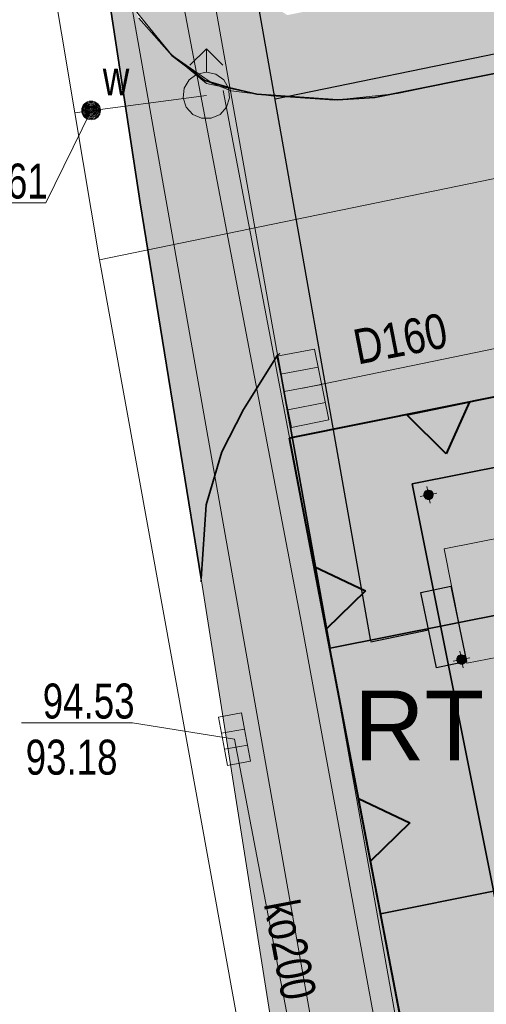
# Model space of a CAD drawing. Header units: metres. Extents: x -320 to 5572509, y -47 to 5960263.
# Tile 20 of 59: x 5572118 to 5572128, y 5960095 to 5960116. Entities that reach past the tile are written whole.
import ezdxf

# ---------------------------------------------------------------- set-up
doc = ezdxf.new("R2010")
doc.units = ezdxf.units.M
doc.header["$MEASUREMENT"] = 0
for name, color, linetype in [('219-Linia_granicy', 7, 'Continuous'), ('420-Krawedz_jezdni', 7, 'Continuous'), ('422-Kraweznik_jezdni', 7, 'Continuous'), ('hydrant__punkt_', 7, 'Continuous'), ('IS_KD', 7, 'Continuous'), ('kratka_sciekowa__punkt_', 7, 'Continuous'), ('LICZBY', 7, 'Continuous'), ('Nowe_430-K Słupy', 7, 'Continuous'), ('Nowe_810-G Ogólne', 7, 'Continuous'), ('Nowe_LINIA ZABUDOWY', 7, 'Continuous'), ('Nowe_WOSZCZALSKI_tekst w ramce', 7, 'Continuous'), ('przewod_elektroenergetyczny__li', 7, 'Continuous'), ('przewod_kanalizacyjny__linia_', 7, 'Continuous'), ('przewod_kanalizacyjny__linia_-A', 7, 'Continuous'), ('przewod_wodociagowy__linia_', 7, 'Continuous'), ('punkt_o_okreslonej_wysokosci__s', 7, 'Continuous'), ('WOSZCZALSKI_rozdzielnica', 7, 'Continuous'), ('WOSZCZALSKI_wlz', 7, 'Continuous'), ('ZAKRES', 7, 'Continuous'), ('zasuwa_-_siec_wodociagowa__punk', 7, 'Continuous')]:
    doc.layers.add(name, color=color, linetype=linetype)
doc.styles.add('GENERATED_STYLE_1', font='arial.ttf')

# ---------------------------------------------------------------- blocks, each defined once
blk = doc.blocks.new('Wypełnienie_3', base_point=(5572434.607, 5960129.98))
at = {"layer": 'Nowe_810-G Ogólne', "linetype": 'Continuous', "lineweight": 18, "true_color": 0xaaaaaa}
h = blk.add_hatch(dxfattribs=at)
h.set_pattern_fill('HLNHER', color=253, style=0, pattern_type=2)
h.set_pattern_definition([(0, (5572149.7395, 5960118.78482), (0.4, 0.4), [1.2, -0.4]), (90, (5572150.1395, 5960118.78482), (0.4, 0.4), [1.2, -0.4])])
h.paths.add_polyline_path([(5572119.97, 5960117.89), (5572120.79, 5960116.24), (5572121.5, 5960115.44), (5572122.21, 5960114.9), (5572122.744, 5960114.747), (5572123.317, 5960114.61), (5572125.049, 5960114.484), (5572125.85, 5960114.536), (5572130.069, 5960115.384), (5572138.896, 5960117.224), (5572138.292, 5960120.162), (5572155.913, 5960123.836), (5572156.128, 5960122.746), (5572156.512, 5960120.804), (5572158.44, 5960121.177, 0.308603), (5572162.603, 5960124.945), (5572162.588, 5960124.941), (5572159.946, 5960134.586, 0.184142), (5572158.882, 5960138.039, 0.30603), (5572153.265, 5960140.081), (5572156.26, 5960136.077), (5572154.662, 5960134.882), (5572153.377, 5960133.921), (5572150.385, 5960137.922), (5572132.367, 5960124.445), (5572135.36, 5960120.444), (5572132.563, 5960118.352), (5572126.584, 5960126.337), (5572160.589, 5960151.83), (5572160.598, 5960151.818), (5572164.203, 5960138.326), (5572167.783, 5960124.929), (5572168.21, 5960124.22), (5572168.9, 5960123.8), (5572169.83, 5960123.57), (5572174.572, 5960124.504), (5572179.02, 5960125.38), (5572179.509, 5960123.378), (5572174.84, 5960122.49), (5572175.83, 5960117.16), (5572172.73, 5960116.07), (5572172.04, 5960115.89), (5572172.14, 5960115.5), (5572169.94, 5960114.91), (5572169.87, 5960115.15), (5572168.91, 5960114.87), (5572168.98, 5960114.64), (5572166.56, 5960113.95), (5572166.5, 5960114.18), (5572165.87, 5960114.02), (5572165.8, 5960114.35), (5572165.93, 5960114.38), (5572165.75, 5960115.18), (5572164.8, 5960114.95), (5572164.9, 5960114.62), (5572162.28, 5960113.85), (5572162.19, 5960114.18), (5572161.68, 5960114.04), (5572161.87, 5960113.34), (5572162, 5960113.37), (5572162.29, 5960112.25), (5572162.17, 5960112.22), (5572162.4, 5960111.41), (5572162.58, 5960111.47), (5572162.91, 5960110.26), (5572162.72, 5960110.2), (5572162.83, 5960109.77), (5572163.48, 5960110.04), (5572164.37, 5960110.27), (5572164.48, 5960109.75), (5572164.653, 5960109.787), (5572165.19, 5960107.36), (5572165.02, 5960107.32), (5572165.16, 5960106.72), (5572165.33, 5960106.75), (5572166.43, 5960101.86), (5572165.96, 5960101.76), (5572166.13, 5960100.99), (5572166.46, 5960101.07), (5572167.15, 5960097.97), (5572166.82, 5960097.9), (5572166.95, 5960097.33), (5572167.648, 5960093.703), (5572162.9, 5960092.8), (5572161.41, 5960092.47), (5572149.154, 5960089.965), (5572149.759, 5960086.924), (5572146.898, 5960086.382), (5572145.75, 5960086.12), (5572145.189, 5960089.209), (5572130.631, 5960086.296), (5572128.388, 5960097.519), (5572154.739, 5960102.778), (5572155.796, 5960097.376, 0.32921), (5572156.91, 5960099.21), (5572155.67, 5960105.421), (5572155.663, 5960105.419), (5572154.052, 5960113.522, 0.326644), (5572152.363, 5960114.76), (5572153.626, 5960108.47), (5572124.891, 5960102.732), (5572123.764, 5960109.015), (5572123.037, 5960107.846), (5572122.57, 5960106.94), (5572122.235, 5960105.804), (5572122.128, 5960104.217), (5572120.82, 5960112.281)])
h.paths.add_polyline_path([(5572160.986, 5960109.404), (5572161.476, 5960109.501), (5572161.772, 5960108.036), (5572163.15, 5960108.307), (5572165.611, 5960095.766), (5572163.741, 5960095.398)], flags=0)
at = {"layer": 'Nowe_810-G Ogólne', "color": 18, "lineweight": 35, "true_color": 0x030303}
for p, q in [((5572120.82, 5960112.281), (5572119.97, 5960117.89)), ((5572120.79, 5960116.24), (5572121.5, 5960115.44)), ((5572121.5, 5960115.44), (5572122.21, 5960114.9)), ((5572125.85, 5960114.536), (5572130.069, 5960115.384)), ((5572122.21, 5960114.9), (5572122.744, 5960114.747)), ((5572122.744, 5960114.747), (5572123.317, 5960114.61)), ((5572123.317, 5960114.61), (5572125.049, 5960114.484)), ((5572125.049, 5960114.484), (5572125.85, 5960114.536)), ((5572122.128, 5960104.217), (5572120.82, 5960112.281)), ((5572123.764, 5960109.015), (5572123.037, 5960107.846)), ((5572124.891, 5960102.732), (5572123.764, 5960109.015)), ((5572153.626, 5960108.47), (5572124.891, 5960102.732)), ((5572123.037, 5960107.846), (5572122.57, 5960106.94)), ((5572122.57, 5960106.94), (5572122.235, 5960105.804)), ((5572122.235, 5960105.804), (5572122.128, 5960104.217))]:
    blk.add_line(p, q, dxfattribs=at)
blk = doc.blocks.new('Wypełnienie_16', base_point=(5572434.607, 5960129.98))
at = {"layer": 'Nowe_810-G Ogólne', "linetype": 'Continuous', "lineweight": 0, "true_color": 0x888888}
blk.add_hatch(color=252, dxfattribs=at).paths.add_polyline_path([(5572125.386, 5960097.446), (5572125.634, 5960096.071), (5572125.387, 5960097.447)])
blk = doc.blocks.new('Wypełnienie_50', base_point=(5572434.607, 5960129.98))
at = {"layer": 'Nowe_810-G Ogólne', "linetype": 'Continuous', "lineweight": 0, "true_color": 0x233708}
blk.add_hatch(color=78, dxfattribs=at).paths.add_polyline_path([(5572145.189, 5960089.209), (5572130.631, 5960086.296), (5572128.388, 5960097.519), (5572125.972, 5960097.036), (5572126.986, 5960091.722), (5572128.218, 5960084.167), (5572145.469, 5960087.669)])
at = {"layer": 'Nowe_810-G Ogólne', "color": 18, "lineweight": 35, "true_color": 0x030303}
for p, q in [((5572128.388, 5960097.519), (5572125.972, 5960097.036)), ((5572130.631, 5960086.296), (5572128.388, 5960097.519)), ((5572125.972, 5960097.036), (5572126.986, 5960091.722)), ((5572126.986, 5960091.722), (5572128.218, 5960084.167)), ((5572145.189, 5960089.209), (5572130.631, 5960086.296)), ((5572145.469, 5960087.669), (5572145.189, 5960089.209)), ((5572128.218, 5960084.167), (5572145.469, 5960087.669))]:
    blk.add_line(p, q, dxfattribs=at)
blk = doc.blocks.new('US05')
at = {"layer": 'kratka_sciekowa__punkt_', "color": 7, "lineweight": 13}
for p, q in [((-0.525, 0.25), (-0.175, 0.25)), ((-0.525, -0.25), (-0.525, 0.25)), ((-0.175, 0.25), (0.175, 0.25)), ((-0.175, -0.25), (-0.175, 0.25)), ((0.175, 0.25), (0.525, 0.25)), ((0.175, -0.25), (0.175, 0.25)), ((0.525, -0.25), (0.525, 0.25)), ((-0.525, -0.25), (-0.175, -0.25)), ((-0.175, -0.25), (0.175, -0.25)), ((0.175, -0.25), (0.525, -0.25))]:
    blk.add_line(p, q, dxfattribs=at)
blk = doc.blocks.new('US02')
at = {"layer": 'hydrant__punkt_', "color": 7, "lineweight": 13}
for p, q in [((0, 1), (-0.353, 0.647)), ((0, 1), (0.354, 0.647)), ((0, 0.5), (0, 1)), ((-0.3716, 0.3346), (-0.2034, 0.4568)), ((-0.2034, 0.4568), (0, 0.5)), ((0, 0.5), (0.2034, 0.4568)), ((0.2034, 0.4568), (0.3716, 0.3346)), ((-0.4755, 0.1545), (-0.3716, 0.3346)), ((0.3716, 0.3346), (0.4755, 0.1545)), ((-0.4973, -0.0523), (-0.4755, 0.1545)), ((0.4755, 0.1545), (0.4973, -0.0523)), ((-0.433, -0.25), (-0.4973, -0.0523)), ((0.4973, -0.0523), (0.433, -0.25)), ((-0.2939, -0.4045), (-0.433, -0.25)), ((-0.104, -0.4891), (-0.2939, -0.4045)), ((0.2939, -0.4045), (0.104, -0.4891)), ((0.433, -0.25), (0.2939, -0.4045)), ((0.104, -0.4891), (-0.104, -0.4891))]:
    blk.add_line(p, q, dxfattribs=at)
blk = doc.blocks.new('SUUS25')
at = {"layer": 'zasuwa_-_siec_wodociagowa__punk', "color": 7, "lineweight": 13}
for radius in [0.2, 0.18, 0.16, 0.14, 0.12, 0.1, 0.08, 0.06, 0.04, 0.02]:
    blk.add_circle((0, 0), radius, dxfattribs=at)
blk = doc.blocks.new('Wypełnienie_139', base_point=(5572434.607, 5960129.98))
at = {"layer": 'Nowe_810-G Ogólne', "linetype": 'Continuous', "lineweight": 0, "true_color": 0x5b5b5b}
blk.add_hatch(color=251, dxfattribs=at).paths.add_polyline_path([(5572122.127, 5960104.22), (5572123.892, 5960093.036), (5572125.91, 5960084.543), (5572126.442, 5960081.974), (5572128.45, 5960082.683), (5572130.41, 5960083.013), (5572130.661, 5960081.764), (5572131.96, 5960082.037), (5572131.77, 5960082.943), (5572135.09, 5960083.653), (5572135.29, 5960082.696), (5572138.744, 5960083.391), (5572138.72, 5960083.493), (5572145.68, 5960084.923), (5572145.75, 5960086.123), (5572145.469, 5960087.669), (5572128.218, 5960084.167), (5572126.986, 5960091.722), (5572125.972, 5960097.036), (5572154.739, 5960102.778), (5572154.56, 5960103.673), (5572155.963, 5960103.953), (5572155.18, 5960107.87), (5572153.801, 5960107.595), (5572153.625, 5960108.473), (5572124.884, 5960102.733), (5572123.764, 5960109.018), (5572123.036, 5960107.849), (5572122.569, 5960106.943), (5572122.235, 5960105.807)])
at = {"layer": 'Nowe_810-G Ogólne', "color": 7, "lineweight": 13}
for p, q in [((5572123.764, 5960109.018), (5572123.036, 5960107.849)), ((5572124.884, 5960102.733), (5572123.764, 5960109.018)), ((5572153.625, 5960108.473), (5572124.884, 5960102.733)), ((5572123.036, 5960107.849), (5572122.569, 5960106.943)), ((5572122.569, 5960106.943), (5572122.235, 5960105.807)), ((5572122.235, 5960105.807), (5572122.127, 5960104.22)), ((5572122.127, 5960104.22), (5572123.892, 5960093.036)), ((5572125.972, 5960097.036), (5572154.739, 5960102.778)), ((5572126.986, 5960091.722), (5572125.972, 5960097.036))]:
    blk.add_line(p, q, dxfattribs=at)
blk = doc.blocks.new('Wypełnienie_140', base_point=(5572434.607, 5960129.98))
at = {"layer": 'Nowe_810-G Ogólne', "linetype": 'Continuous', "lineweight": 0, "true_color": 0x888888}
blk.add_hatch(color=252, dxfattribs=at).paths.add_polyline_path([(5572123.814, 5960109.049), (5572123.764, 5960109.018), (5572123.765, 5960109.012)])
at = {"layer": 'Nowe_810-G Ogólne', "color": 7, "lineweight": 13}
for p, q in [((5572123.814, 5960109.049), (5572123.764, 5960109.018)), ((5572123.764, 5960109.018), (5572123.765, 5960109.012)), ((5572123.765, 5960109.012), (5572123.814, 5960109.049))]:
    blk.add_line(p, q, dxfattribs=at)
blk = doc.blocks.new('Wypełnienie_143', base_point=(5572434.607, 5960129.98))
at = {"layer": 'Nowe_810-G Ogólne', "linetype": 'Continuous', "lineweight": 0, "true_color": 0x5b5b5b}
h = blk.add_hatch(color=251, dxfattribs=at)
h.paths.add_polyline_path([(5572118.126, 5960128.181), (5572119.97, 5960117.893), (5572120.711, 5960116.412), (5572121.5, 5960115.443), (5572122.371, 5960114.84), (5572123.316, 5960114.613), (5572124.147, 5960114.539), (5572124.98, 5960114.483), (5572125.85, 5960114.539), (5572130.065, 5960115.386), (5572138.895, 5960117.227), (5572138.291, 5960120.165), (5572155.912, 5960123.839), (5572156.511, 5960120.807), (5572158.333, 5960121.167, 0.318488), (5572162.603, 5960124.948), (5572157.783, 5960123.619), (5572155.125, 5960133.261), (5572159.945, 5960134.589, 0.184142), (5572158.881, 5960138.042), (5572132.562, 5960118.355), (5572123.565, 5960130.372), (5572155.78, 5960154.455), (5572159.267, 5960157.045), (5572160.598, 5960151.821), (5572163.212, 5960141.969), (5572163.321, 5960141.619), (5572163.485, 5960141.016), (5572167.782, 5960124.932), (5572168.21, 5960124.223), (5572168.9, 5960123.803), (5572169.694, 5960123.607), (5572160.503, 5960158.308), (5572160.166, 5960159.581), (5572136.352, 5960141.794), (5572136.354, 5960141.791), (5572129.926, 5960136.903, -0.040759), (5572129.106, 5960136.383), (5572126.201, 5960134.213), (5572120.162, 5960129.702)])
h.paths.add_polyline_path([(5572122.27, 5960117.41), (5572120.448, 5960128.043), (5572122.367, 5960129.477), (5572131.139, 5960117.74), (5572123.97, 5960116.303)], flags=0)
h.paths.add_polyline_path([(5572155.752, 5960125.328), (5572140.034, 5960122.087), (5572153.795, 5960132.377)], flags=0)
at = {"layer": 'Nowe_810-G Ogólne', "color": 7, "lineweight": 13}
for p, q in [((5572120.711, 5960116.412), (5572121.5, 5960115.443)), ((5572121.5, 5960115.443), (5572122.371, 5960114.84)), ((5572125.85, 5960114.539), (5572130.065, 5960115.386)), ((5572122.371, 5960114.84), (5572123.316, 5960114.613)), ((5572123.316, 5960114.613), (5572124.147, 5960114.539)), ((5572124.147, 5960114.539), (5572124.98, 5960114.483)), ((5572124.98, 5960114.483), (5572125.85, 5960114.539))]:
    blk.add_line(p, q, dxfattribs=at)
blk = doc.blocks.new('Wypełnienie_147', base_point=(5572434.607, 5960129.98))
at = {"layer": 'Nowe_810-G Ogólne', "color": 18, "lineweight": 35, "true_color": 0x030303}
for p, q in [((5572126.644, 5960106.253), (5572153.122, 5960111.54)), ((5572153.122, 5960111.54), (5572155.472, 5960099.774)), ((5572128.994, 5960094.486), (5572126.644, 5960106.253)), ((5572155.472, 5960099.774), (5572128.994, 5960094.486))]:
    blk.add_line(p, q, dxfattribs=at)
blk = doc.blocks.new('Wypełnienie_148', base_point=(5572434.607, 5960129.98))
at = {"layer": 'WOSZCZALSKI_rozdzielnica', "linetype": 'Continuous', "lineweight": 30}
blk.add_hatch(color=240, dxfattribs=at).paths.add_polyline_path([(5572127.813, 5960102.446), (5572127.478, 5960104.061), (5572126.832, 5960103.927), (5572127.167, 5960102.312)])
blk = doc.blocks.new('Wypełnienie_182', base_point=(5572434.607, 5960129.98))
at = {"layer": 'Nowe_LINIA ZABUDOWY', "linetype": 'Continuous', "lineweight": 40}
blk.add_hatch(color=250, dxfattribs=at).paths.add_polyline_path([(5572124.546, 5960104.481), (5572125.65, 5960103.958), (5572124.803, 5960103.135)])
at = {"layer": 'Nowe_LINIA ZABUDOWY', "color": 250, "lineweight": 40}
for p, q in [((5572124.803, 5960103.135), (5572124.546, 5960104.481)), ((5572124.546, 5960104.481), (5572125.65, 5960103.958)), ((5572125.65, 5960103.958), (5572124.803, 5960103.135))]:
    blk.add_line(p, q, dxfattribs=at)
blk = doc.blocks.new('Wypełnienie_183', base_point=(5572434.607, 5960129.98))
at = {"layer": 'Nowe_LINIA ZABUDOWY', "linetype": 'Continuous', "lineweight": 40}
blk.add_hatch(color=250, dxfattribs=at).paths.add_polyline_path([(5572125.496, 5960099.511), (5572126.6, 5960098.988), (5572125.754, 5960098.165)])
at = {"layer": 'Nowe_LINIA ZABUDOWY', "color": 250, "lineweight": 40}
for p, q in [((5572125.754, 5960098.165), (5572125.496, 5960099.511)), ((5572125.496, 5960099.511), (5572126.6, 5960098.988)), ((5572126.6, 5960098.988), (5572125.754, 5960098.165))]:
    blk.add_line(p, q, dxfattribs=at)
blk = doc.blocks.new('Wypełnienie_186', base_point=(5572434.607, 5960129.98))
at = {"layer": 'Nowe_LINIA ZABUDOWY', "linetype": 'Continuous', "lineweight": 40}
blk.add_hatch(color=250, dxfattribs=at).paths.add_polyline_path([(5572127.875, 5960108.013), (5572127.372, 5960106.9), (5572126.534, 5960107.732)])
at = {"layer": 'Nowe_LINIA ZABUDOWY', "color": 250, "lineweight": 40}
for p, q in [((5572126.534, 5960107.732), (5572127.875, 5960108.013)), ((5572127.875, 5960108.013), (5572127.372, 5960106.9)), ((5572127.372, 5960106.9), (5572126.534, 5960107.732))]:
    blk.add_line(p, q, dxfattribs=at)
blk = doc.blocks.new('Słup_31', base_point=(5572126.997, 5960106.018))
at = {"layer": 'Nowe_430-K Słupy', "linetype": 'Continuous', "lineweight": 0, "true_color": 0x000000}
blk.add_hatch(color=18, dxfattribs=at).paths.add_polyline_path([(5572126.978, 5960106.116, 1), (5572127.017, 5960105.92, 1)])
at = {"layer": 'Nowe_430-K Słupy', "color": 7, "lineweight": 13}
for p, q in [((5572126.982, 5960106.096), (5572126.962, 5960106.194)), ((5572126.919, 5960106.002), (5572126.821, 5960105.983)), ((5572127.013, 5960105.939), (5572127.033, 5960105.841)), ((5572127.076, 5960106.034), (5572127.174, 5960106.053))]:
    blk.add_line(p, q, dxfattribs=at)
at = {"layer": 'Nowe_430-K Słupy', "color": 7, "lineweight": 13, "flags": 128}
blk.add_lwpolyline([(5572126.978, 5960106.116, 1), (5572127.017, 5960105.92, 1)], format="xyb", close=True, dxfattribs=at)
at = {"layer": 'Nowe_430-K Słupy', "color": 7, "lineweight": 13}
blk.add_point((5572126.997, 5960106.018), dxfattribs=at)
blk = doc.blocks.new('Słup_32', base_point=(5572127.702, 5960102.488))
at = {"layer": 'Nowe_430-K Słupy', "linetype": 'Continuous', "lineweight": 0, "true_color": 0x000000}
blk.add_hatch(color=18, dxfattribs=at).paths.add_polyline_path([(5572127.683, 5960102.586, 1), (5572127.722, 5960102.39, 1)])
at = {"layer": 'Nowe_430-K Słupy', "color": 7, "lineweight": 13}
for p, q in [((5572127.687, 5960102.566), (5572127.667, 5960102.664)), ((5572127.781, 5960102.503), (5572127.879, 5960102.523)), ((5572127.624, 5960102.472), (5572127.526, 5960102.452)), ((5572127.718, 5960102.409), (5572127.738, 5960102.311))]:
    blk.add_line(p, q, dxfattribs=at)
at = {"layer": 'Nowe_430-K Słupy', "color": 7, "lineweight": 13, "flags": 128}
blk.add_lwpolyline([(5572127.683, 5960102.586, 1), (5572127.722, 5960102.39, 1)], format="xyb", close=True, dxfattribs=at)
at = {"layer": 'Nowe_430-K Słupy', "color": 7, "lineweight": 13}
blk.add_point((5572127.702, 5960102.488), dxfattribs=at)

msp = doc.modelspace()

# ---------------------------------------------------------------- linework, layer by layer
at = {"layer": '219-Linia_granicy', "color": 178, "lineweight": 18, "flags": 128}
msp.add_lwpolyline([(5572128.45, 5960082.68), (5572122.27, 5960117.41)], dxfattribs=at)
at = {"layer": '420-Krawedz_jezdni', "color": 7, "lineweight": 13, "flags": 128}
msp.add_lwpolyline([(5572122.6, 5960114.69), (5572128.12, 5960085.78)], dxfattribs=at)
at = {"layer": '422-Kraweznik_jezdni', "color": 7, "lineweight": 13, "flags": 128}
for points in [[(5572143.25, 5960118.13), (5572126.33, 5960114.62)], [(5572121.5, 5960115.44), (5572120.79, 5960116.24)], [(5572122.21, 5960114.9), (5572121.5, 5960115.44)], [(5572122.77, 5960114.68), (5572122.21, 5960114.9)], [(5572123.63, 5960114.57), (5572122.77, 5960114.68)], [(5572124.98, 5960114.48), (5572123.63, 5960114.57)], [(5572126.33, 5960114.62), (5572124.98, 5960114.48)]]:
    msp.add_lwpolyline(points, dxfattribs=at)
at = {"layer": 'IS_KD', "color": 3, "lineweight": 18}
for p, q in [((5572124.555, 5960109.143), (5572123.749, 5960108.99)), ((5572124.306, 5960108.308), (5572128.731, 5960109.219)), ((5572124.864, 5960107.626), (5572124.555, 5960109.143)), ((5572123.749, 5960108.99), (5572124.06, 5960107.462)), ((5572124.633, 5960108.758), (5572123.828, 5960108.604)), ((5572124.709, 5960108.384), (5572123.904, 5960108.231)), ((5572124.788, 5960107.996), (5572123.983, 5960107.843)), ((5572124.06, 5960107.462), (5572124.864, 5960107.626))]:
    msp.add_line(p, q, dxfattribs=at)
at = {"layer": 'Nowe_810-G Ogólne', "color": 250, "lineweight": 40}
for p in [(5572173.931, 5960117.31), (5572126.986, 5960091.722)]:
    msp.add_line(p, (5572124.02, 5960107.234), dxfattribs=at)
at = {"layer": 'Nowe_810-G Ogólne', "color": 250, "lineweight": 18, "true_color": 0x1f1f1f}
for p, q in [((5572120.712, 5960116.409), (5572121.459, 5960115.49)), ((5572121.459, 5960115.49), (5572122.24, 5960114.835)), ((5572122.24, 5960114.835), (5572123.317, 5960114.61)), ((5572125.85, 5960114.536), (5572127.919, 5960114.952)), ((5572123.317, 5960114.61), (5572124.927, 5960114.484)), ((5572124.927, 5960114.484), (5572125.85, 5960114.536)), ((5572122.57, 5960106.94), (5572123.037, 5960107.846)), ((5572122.235, 5960105.804), (5572122.57, 5960106.94)), ((5572122.123, 5960104.151), (5572122.235, 5960105.804)), ((5572127.331, 5960104.858), (5572130.371, 5960105.465)), ((5572127.821, 5960102.406), (5572127.331, 5960104.858)), ((5572127.821, 5960102.406), (5572130.86, 5960103.014))]:
    msp.add_line(p, q, dxfattribs=at)
at = {"layer": 'przewod_elektroenergetyczny__li', "color": 1, "lineweight": 18, "flags": 128}
msp.add_lwpolyline([(5572100.94, 5960178.88), (5572109.17, 5960180.85), (5572112.43, 5960175.76), (5572116.04, 5960174.93), (5572119.42, 5960176.98), (5572125.97, 5960168.82), (5572118.19, 5960162.43), (5572115.87, 5960159.72), (5572114.82, 5960152.61), (5572118.65, 5960132.79), (5572124.28, 5960103.27), (5572127.13, 5960087.71), (5572129.17, 5960076.91), (5572131.17, 5960066.73), (5572133.61, 5960054.57), (5572134.061, 5960052.256)], dxfattribs=at)
at = {"layer": 'przewod_kanalizacyjny__linia_', "color": 34, "lineweight": 18, "flags": 128}
msp.add_lwpolyline([(5572122.84, 5960100.78), (5572125.4, 5960087.38)], dxfattribs=at)
at = {"layer": 'przewod_wodociagowy__linia_', "color": 7, "lineweight": 20, "flags": 128}
for points in [[(5572131.294, 5960051.691), (5572131.04, 5960052.95), (5572128.4, 5960065.81), (5572125.16, 5960081.78), (5572124.04, 5960088.59), (5572123.96, 5960088.84), (5572123.93, 5960089.11), (5572119.95, 5960111.06), (5572119.42, 5960114.21), (5572116.58, 5960131.17), (5572112.7, 5960153.83), (5572110.48, 5960167.38)], [(5572119.95, 5960111.06), (5572140.45, 5960115.28), (5572159.01, 5960118.94)], [(5572119.42, 5960114.21), (5572122.24, 5960114.58)]]:
    msp.add_lwpolyline(points, dxfattribs=at)
at = {"layer": 'punkt_o_okreslonej_wysokosci__s', "color": 7, "lineweight": 20, "flags": 128}
msp.add_lwpolyline([(5572119.77, 5960114.26), (5572118.799, 5960112.277), (5572116.418, 5960112.277)], dxfattribs=at)
at = {"layer": 'punkt_o_okreslonej_wysokosci__s', "color": 34, "lineweight": 18, "flags": 128}
msp.add_lwpolyline([(5572122.84, 5960100.78), (5572120.658, 5960101.13), (5572118.277, 5960101.13)], dxfattribs=at)
at = {"layer": 'WOSZCZALSKI_rozdzielnica', "color": 240, "lineweight": 30, "flags": 128}
msp.add_lwpolyline([(5572127.813, 5960102.446), (5572127.167, 5960102.312), (5572126.832, 5960103.927), (5572127.478, 5960104.061)], close=True, dxfattribs=at)
at = {"layer": 'WOSZCZALSKI_wlz', "color": 240, "lineweight": 30}
for p, q in [((5572125.76, 5960102.878), (5572120.904, 5960130.432)), ((5572128.934, 5960115.578), (5572123.712, 5960114.498)), ((5572126.999, 5960103.119), (5572125.763, 5960102.863))]:
    msp.add_line(p, q, dxfattribs=at)
at = {"layer": 'ZAKRES', "color": 7, "lineweight": 13, "flags": 128}
msp.add_lwpolyline([(5572111.424, 5960168.614), (5572126.913, 5960081.006), (5572169.699, 5960089.619), (5572165.103, 5960112.452), (5572174.101, 5960114.263), (5572150.557, 5960197.688)], close=True, dxfattribs=at)

# ---------------------------------------------------------------- block references
at = {"layer": 'hydrant__punkt_', "color": 7, "lineweight": 13}
msp.add_blockref('US02', (5572122.24, 5960114.58), dxfattribs=at)
at = {"layer": 'kratka_sciekowa__punkt_', "color": 7, "lineweight": 13, "rotation": 100.49107}
msp.add_blockref('US05', (5572122.84, 5960100.78), dxfattribs=at)
at = {"layer": 'Nowe_430-K Słupy', "color": 7, "lineweight": 13}
for name, p in [('Słup_31', (5572126.997, 5960106.018)), ('Słup_32', (5572127.702, 5960102.488))]:
    msp.add_blockref(name, p, dxfattribs=at)
at = {"layer": 'Nowe_810-G Ogólne', "color": 253, "lineweight": 18, "true_color": 0xb6b6b6}
for name in ['Wypełnienie_143', 'Wypełnienie_147', 'Wypełnienie_139', 'Wypełnienie_140', 'Wypełnienie_16']:
    msp.add_blockref(name, (5572434.607, 5960129.98), dxfattribs=at)
at = {"layer": 'Nowe_810-G Ogólne', "color": 253, "lineweight": 18, "true_color": 0xaaaaaa}
msp.add_blockref('Wypełnienie_3', (5572434.607, 5960129.98), dxfattribs=at)
at = {"layer": 'Nowe_810-G Ogólne', "color": 62, "lineweight": 18, "true_color": 0x8edf20}
msp.add_blockref('Wypełnienie_50', (5572434.607, 5960129.98), dxfattribs=at)
at = {"layer": 'Nowe_LINIA ZABUDOWY', "color": 250, "lineweight": 40}
for name in ['Wypełnienie_186', 'Wypełnienie_182', 'Wypełnienie_183']:
    msp.add_blockref(name, (5572434.607, 5960129.98), dxfattribs=at)
at = {"layer": 'WOSZCZALSKI_rozdzielnica', "color": 240, "lineweight": 30}
msp.add_blockref('Wypełnienie_148', (5572434.607, 5960129.98), dxfattribs=at)
at = {"layer": 'zasuwa_-_siec_wodociagowa__punk', "color": 7, "lineweight": 13}
msp.add_blockref('SUUS25', (5572119.77, 5960114.26), dxfattribs=at)

# ---------------------------------------------------------------- texts
at = {"layer": 'LICZBY', "color": 7, "lineweight": 13, "insert": (5572125.484, 5960108.799), "char_height": 0.75, "attachment_point": 7, "rotation": 11, "style": 'GENERATED_STYLE_1'}
msp.add_mtext('\\A1;{\\W0.800000x;\\pql;\\fArial|b0|i0|c238|p38;D160}', dxfattribs=at)
at = {"layer": 'Nowe_WOSZCZALSKI_tekst w ramce', "color": 1, "lineweight": 18, "insert": (5572126.797, 5960101.073), "char_height": 1.5, "attachment_point": 5, "style": 'GENERATED_STYLE_1'}
msp.add_mtext('\\A1;{\\pqc;\\fArial|b0|i0|c238|p38;RT}', dxfattribs=at)
at = {"layer": 'przewod_kanalizacyjny__linia_-A', "color": 34, "lineweight": 18, "insert": (5572123.83, 5960097.316), "char_height": 0.75, "attachment_point": 4, "rotation": 280.815, "style": 'GENERATED_STYLE_1'}
msp.add_mtext('\\A1;{\\W0.750000x;\\pql;\\fArial|b0|i0|c238|p38;ko200}', dxfattribs=at)
at = {"layer": 'punkt_o_okreslonej_wysokosci__s', "color": 7, "lineweight": 20, "insert": (5572116.876, 5960112.36), "char_height": 0.75, "attachment_point": 7, "style": 'GENERATED_STYLE_1'}
msp.add_mtext('\\A1;{\\W0.750000x;\\pql;\\fArial|b0|i0|c238|p38;94.61}', dxfattribs=at)
at = {"layer": 'punkt_o_okreslonej_wysokosci__s', "color": 34, "lineweight": 18, "char_height": 0.75, "attachment_point": 7, "style": 'GENERATED_STYLE_1'}
for s, insert in [('\\A1;{\\W0.750000x;\\pql;\\fArial|b0|i0|c238|p38;94.53}', (5572118.735, 5960101.212)), ('\\A1;{\\W0.750000x;\\pql;\\fArial|b0|i0|c238|p38;93.18}', (5572118.37, 5960100.009))]:
    msp.add_mtext(s, dxfattribs=dict(at, insert=insert))
at = {"layer": 'zasuwa_-_siec_wodociagowa__punk', "color": 7, "lineweight": 13, "insert": (5572120.021, 5960114.58), "char_height": 0.75, "attachment_point": 7, "style": 'GENERATED_STYLE_1'}
msp.add_mtext('\\A1;{\\W0.750000x;\\pql;\\fArial|b0|i0|c238|p38;w}', dxfattribs=at)

doc.saveas('drawing.dxf')
